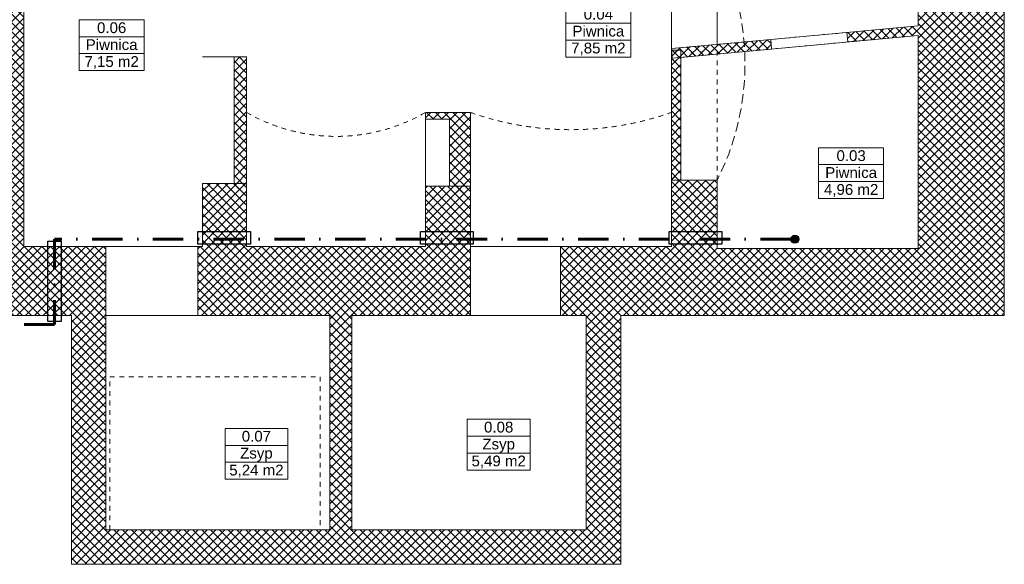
# Model space of a CAD drawing. Header units: millimetres. Extents: x 309006 to 595006, y -33000 to 67000.
# Tile 23 of 55: x 452885 to 463177, y -1456 to 4234. Entities that reach past the tile are written whole.
import ezdxf
from ezdxf.enums import TextEntityAlignment as Align

# ---------------------------------------------------------------- set-up
doc = ezdxf.new("R2010")
doc.units = ezdxf.units.MM
doc.header["$MEASUREMENT"] = 0
doc.linetypes.add('DASHDOT', pattern=[25.4, 12.7, -6.35, 0, -6.35])
doc.linetypes.add('Przerywana 1_100', pattern=[100, 50, -50])
for name, color, linetype in [('Drzwi ArchiCAD', 7, 'Continuous'), ('Opisy', 7, 'Continuous'), ('Wymiary', 7, 'Continuous')]:
    doc.layers.add(name, color=color, linetype=linetype)
for name, color, linetype, lineweight in [('Drzwi ArchiCAD_Nr_pióra__21', 7, 'Continuous', 50), ('Metryczki pomieszczeń ArchiCADa_Nr_pióra__6', 7, 'Continuous', 13), ('PU_opisy_wk', 3, 'Continuous', 25), ('Ściany_Nr_pióra__21', 7, 'Continuous', 50)]:
    doc.layers.add(name, color=color, linetype=linetype, lineweight=lineweight)
for name, color, linetype, lineweight, true_color in [('Drzwi ArchiCAD_Nr_pióra__82', 7, 'Continuous', 5, 0x4b4b4b), ('Stropy_Nr_pióra__82', 7, 'Continuous', 5, 0x4b4b4b), ('Ściany_Nr_pióra__102', 7, 'Continuous', 5, 0x8c8c8c), ('Ściany_Nr_pióra__82', 7, 'Continuous', 5, 0x4b4b4b)]:
    doc.layers.add(name, color=color, linetype=linetype, lineweight=lineweight, true_color=true_color)
doc.styles.add('GENERATED_STYLE_1', font='arial.ttf')
doc.styles.add('GENERATED_STYLE_2', font='arial.ttf')
pattern_1 = [(135, (465709.09, -272436.916), (-45.961939, -45.961939), []), (225, (465709.09, -272436.916), (-45.961939, 45.961939), [])]

# ---------------------------------------------------------------- blocks, each defined once
blk = doc.blocks.new('Piwnica_0.03_39', base_point=(275229, 4211))
at = {"layer": 'Metryczki pomieszczeń ArchiCADa_Nr_pióra__6', "linetype": 'Continuous'}
for p, q in [((274889, 4477), (275568, 4477)), ((274889, 4300), (274889, 4477)), ((275568, 4477), (275568, 4300)), ((275568, 4300), (274889, 4300)), ((274889, 4300), (275568, 4300)), ((274889, 4123), (274889, 4300)), ((275568, 4300), (275568, 4123)), ((275568, 4123), (274889, 4123)), ((274889, 4123), (275568, 4123)), ((274889, 3946), (274889, 4123)), ((275568, 4123), (275568, 3946)), ((275568, 3946), (274889, 3946))]:
    blk.add_line(p, q, dxfattribs=at)
at = {"layer": 'Metryczki pomieszczeń ArchiCADa_Nr_pióra__6'}
for tag, style, p in [('ROOM_NUMBER', 'GENERATED_STYLE_2', (275229, 4451)), ('ROOM_NAME', 'GENERATED_STYLE_2', (275229, 4274)), ('ROOM_AREA', 'GENERATED_STYLE_1', (275229, 4097))]:
    blk.add_attdef(tag, text='', height=112, dxfattribs=dict(at, style=style)).set_placement(p, align=Align.TOP_CENTER)
blk = doc.blocks.new('Piwnica_0.04_40', base_point=(276311, 6721))
at = {"layer": 'Metryczki pomieszczeń ArchiCADa_Nr_pióra__6', "linetype": 'Continuous'}
for p, q in [((275972, 6986), (276651, 6986)), ((275972, 6810), (275972, 6986)), ((276651, 6986), (276651, 6810)), ((276651, 6810), (275972, 6810)), ((275972, 6810), (276651, 6810)), ((275972, 6633), (275972, 6810)), ((276651, 6810), (276651, 6633)), ((276651, 6633), (275972, 6633)), ((275972, 6633), (276651, 6633)), ((275972, 6456), (275972, 6633)), ((276651, 6633), (276651, 6456)), ((276651, 6456), (275972, 6456))]:
    blk.add_line(p, q, dxfattribs=at)
at = {"layer": 'Metryczki pomieszczeń ArchiCADa_Nr_pióra__6'}
for tag, style, p in [('ROOM_NUMBER', 'GENERATED_STYLE_2', (276311, 6961)), ('ROOM_NAME', 'GENERATED_STYLE_2', (276311, 6784)), ('ROOM_AREA', 'GENERATED_STYLE_1', (276311, 6607))]:
    blk.add_attdef(tag, text='', height=112, dxfattribs=dict(at, style=style)).set_placement(p, align=Align.TOP_CENTER)
blk = doc.blocks.new('Piwnica_0.06_42', base_point=(276379, 12108))
at = {"layer": 'Metryczki pomieszczeń ArchiCADa_Nr_pióra__6', "linetype": 'Continuous'}
for p, q in [((276039, 12373), (276718, 12373)), ((276039, 12196), (276039, 12373)), ((276718, 12373), (276718, 12196)), ((276718, 12196), (276039, 12196)), ((276039, 12196), (276718, 12196)), ((276039, 12020), (276039, 12196)), ((276718, 12196), (276718, 12020)), ((276718, 12020), (276039, 12020)), ((276039, 12020), (276718, 12020)), ((276039, 11843), (276039, 12020)), ((276718, 12020), (276718, 11843)), ((276718, 11843), (276039, 11843))]:
    blk.add_line(p, q, dxfattribs=at)
at = {"layer": 'Metryczki pomieszczeń ArchiCADa_Nr_pióra__6'}
for tag, style, p in [('ROOM_NUMBER', 'GENERATED_STYLE_2', (276379, 12347)), ('ROOM_NAME', 'GENERATED_STYLE_2', (276379, 12171)), ('ROOM_AREA', 'GENERATED_STYLE_1', (276379, 11994))]:
    blk.add_attdef(tag, text='', height=112, dxfattribs=dict(at, style=style)).set_placement(p, align=Align.TOP_CENTER)
blk = doc.blocks.new('Zsyp_0.07_43', base_point=(272452, 10390))
at = {"layer": 'Metryczki pomieszczeń ArchiCADa_Nr_pióra__6', "linetype": 'Continuous'}
for p, q in [((272124, 10655), (272780, 10655)), ((272124, 10478), (272124, 10655)), ((272780, 10655), (272780, 10478)), ((272780, 10478), (272124, 10478)), ((272124, 10478), (272780, 10478)), ((272124, 10302), (272124, 10478)), ((272780, 10478), (272780, 10302)), ((272780, 10302), (272124, 10302)), ((272124, 10302), (272780, 10302)), ((272124, 10125), (272124, 10302)), ((272780, 10302), (272780, 10125)), ((272780, 10125), (272124, 10125))]:
    blk.add_line(p, q, dxfattribs=at)
at = {"layer": 'Metryczki pomieszczeń ArchiCADa_Nr_pióra__6'}
for tag, style, p in [('ROOM_NUMBER', 'GENERATED_STYLE_2', (272452, 10629)), ('ROOM_NAME', 'GENERATED_STYLE_2', (272452, 10453)), ('ROOM_AREA', 'GENERATED_STYLE_1', (272452, 10276))]:
    blk.add_attdef(tag, text='', height=112, dxfattribs=dict(at, style=style)).set_placement(p, align=Align.TOP_CENTER)
blk = doc.blocks.new('Zsyp_0.08_44', base_point=(272504, 8607))
at = {"layer": 'Metryczki pomieszczeń ArchiCADa_Nr_pióra__6', "linetype": 'Continuous'}
for p, q in [((272176, 8872), (272833, 8872)), ((272176, 8696), (272176, 8872)), ((272833, 8872), (272833, 8696)), ((272833, 8696), (272176, 8696)), ((272176, 8696), (272833, 8696)), ((272176, 8519), (272176, 8696)), ((272833, 8696), (272833, 8519)), ((272833, 8519), (272176, 8519)), ((272176, 8519), (272833, 8519)), ((272176, 8342), (272176, 8519)), ((272833, 8519), (272833, 8342)), ((272833, 8342), (272176, 8342))]:
    blk.add_line(p, q, dxfattribs=at)
at = {"layer": 'Metryczki pomieszczeń ArchiCADa_Nr_pióra__6'}
for tag, style, p in [('ROOM_NUMBER', 'GENERATED_STYLE_2', (272504, 8847)), ('ROOM_NAME', 'GENERATED_STYLE_2', (272504, 8670)), ('ROOM_AREA', 'GENERATED_STYLE_1', (272504, 8493))]:
    blk.add_attdef(tag, text='', height=112, dxfattribs=dict(at, style=style)).set_placement(p, align=Align.TOP_CENTER)
blk = doc.blocks.new('D Otwór łukowy 13')
at = {"layer": 'Drzwi ArchiCAD_Nr_pióra__82', "linetype": 'Przerywana 1_100'}
for p, q in [((-662, 208), (-805, 167)), ((-517, 240), (-662, 208)), ((-370, 264), (-517, 240)), ((-223, 281), (-370, 264)), ((-74, 289), (-223, 281)), ((74, 289), (-74, 289)), ((223, 281), (74, 289)), ((370, 264), (223, 281)), ((517, 240), (370, 264)), ((662, 208), (517, 240)), ((805, 167), (662, 208)), ((-946, 119), (-1083, 63)), ((-805, 167), (-946, 119)), ((946, 119), (805, 167)), ((1083, 63), (946, 119)), ((-1083, 63), (-1218, 0)), ((-1218, 0), (1218, 0)), ((1218, 0), (1083, 63)), ((-1218, -480), (1218, -480))]:
    blk.add_line(p, q, dxfattribs=at)

msp = doc.modelspace()

# ---------------------------------------------------------------- hatches: boundary and pattern name
at = {"layer": 'PU_opisy_wk'}
msp.add_hatch(color=2, dxfattribs=at).paths.add_polyline_path([(461030.3, 1940, 1), (460945.5, 1940, 1)])
at = {"layer": 'Ściany_Nr_pióra__102', "linetype": 'Continuous', "lineweight": 5}
h = msp.add_hatch(dxfattribs=at)
h.set_pattern_fill('Bloczki_betonowe', color=256, angle=90, style=0, pattern_type=2)
h.set_pattern_definition(pattern_1)
h.paths.add_polyline_path([(463177, 1144.2), (463177, 13592.1), (462277, 12892.1), (462277, 1844.2)])
h = msp.add_hatch(dxfattribs=at)
h.set_pattern_fill('Bloczki_betonowe', color=256, angle=90, style=0, pattern_type=2)
h.set_pattern_definition(pattern_1)
h.paths.add_polyline_path([(452327, 5454.2), (452327, 1864.2), (452927, 1864.2), (452927, 5454.2)])
h = msp.add_hatch(dxfattribs=at)
h.set_pattern_fill('Bloczki_betonowe', color=256, angle=90, style=0, pattern_type=2)
h.set_pattern_definition(pattern_1)
h.paths.add_polyline_path([(462277, 4068.1), (462277, 4168.6), (461532.2, 4100.1), (461541.3, 4000.6)])
h = msp.add_hatch(dxfattribs=at)
h.set_pattern_fill('Bloczki_betonowe', color=256, angle=90, style=0, pattern_type=2)
h.set_pattern_definition(pattern_1)
h.paths.add_polyline_path([(460744.7, 3927.4), (460735.5, 4026.9), (459697, 3931.5), (459706.1, 3832)])
h = msp.add_hatch(dxfattribs=at)
h.set_pattern_fill('Bloczki_betonowe', color=256, angle=90, style=0, pattern_type=2)
h.set_pattern_definition(pattern_1)
h.paths.add_polyline_path([(459797, 2558.3), (459797, 3914), (459697, 3914), (459697, 2558.3)])
h = msp.add_hatch(dxfattribs=at)
h.set_pattern_fill('Bloczki_betonowe', color=256, angle=90, style=0, pattern_type=2)
h.set_pattern_definition(pattern_1)
h.paths.add_polyline_path([(455257, 2524), (455257, 3844.2), (455127, 3844.2), (455127, 2524)])
h = msp.add_hatch(dxfattribs=at)
h.set_pattern_fill('Bloczki_betonowe', color=256, angle=90, style=0, pattern_type=2)
h.set_pattern_definition(pattern_1)
h.paths.add_polyline_path([(457597, 2494.2), (457597, 3194.2), (457377, 3194.2), (457377, 2494.2)])
h = msp.add_hatch(dxfattribs=at)
h.set_pattern_fill('Bloczki_betonowe', color=256, angle=90, style=0, pattern_type=2)
h.set_pattern_definition(pattern_1)
h.paths.add_polyline_path([(455257, 1864.2), (455257, 2524), (454797, 2524), (454797, 1864.2)])
h = msp.add_hatch(dxfattribs=at)
h.set_pattern_fill('Bloczki_betonowe', color=256, angle=90, style=0, pattern_type=2)
h.set_pattern_definition(pattern_1)
h.paths.add_polyline_path([(457597, 1864.2), (457597, 2494.2), (457127, 2494.2), (457127, 1864.2)])
h = msp.add_hatch(dxfattribs=at)
h.set_pattern_fill('Bloczki_betonowe', color=256, angle=90, style=0, pattern_type=2)
h.set_pattern_definition(pattern_1)
h.paths.add_polyline_path([(460177, 1864.2), (460177, 2558.3), (459697, 2558.3), (459697, 1864.2)])
h = msp.add_hatch(dxfattribs=at)
h.set_pattern_fill('Bloczki_betonowe', color=256, angle=90, style=0, pattern_type=2)
h.set_pattern_definition(pattern_1)
h.paths.add_polyline_path([(449957, 1864.2), (449207, 1144.2), (453787, 1144.2), (453787, 1864.2)])
h = msp.add_hatch(dxfattribs=at)
h.set_pattern_fill('Bloczki_betonowe', color=256, angle=90, style=0, pattern_type=2)
h.set_pattern_definition(pattern_1)
h.paths.add_polyline_path([(454747, 1864.2), (454747, 1144.2), (455637, 1144.2), (455637, 1864.2)])
h = msp.add_hatch(dxfattribs=at)
h.set_pattern_fill('Bloczki_betonowe', color=256, angle=90, style=0, pattern_type=2)
h.set_pattern_definition(pattern_1)
h.paths.add_polyline_path([(455637, 1864.2), (455637, 1144.2), (457597, 1144.2), (457597, 1864.2)])
h = msp.add_hatch(dxfattribs=at)
h.set_pattern_fill('Bloczki_betonowe', color=256, angle=90, style=0, pattern_type=2)
h.set_pattern_definition(pattern_1)
h.paths.add_polyline_path([(458537, 1864.2), (458537, 1144.2), (460177, 1144.2), (460177, 1864.2)])
h = msp.add_hatch(dxfattribs=at)
h.set_pattern_fill('Bloczki_betonowe', color=256, angle=90, style=0, pattern_type=2)
h.set_pattern_definition(pattern_1)
h.paths.add_polyline_path([(462277, 1844.2), (460177, 1844.2), (460177, 1144.2), (463177, 1144.2)])
h = msp.add_hatch(dxfattribs=at)
h.set_pattern_fill('Bloczki_betonowe', color=256, angle=90, style=0, pattern_type=2)
h.set_pattern_definition(pattern_1)
h.paths.add_polyline_path([(453427, 1144.2), (453427, -1455.8), (453787, -1095.8), (453787, 1144.2)])
h = msp.add_hatch(dxfattribs=at)
h.set_pattern_fill('Bloczki_betonowe', color=256, angle=90, style=0, pattern_type=2)
h.set_pattern_definition(pattern_1)
h.paths.add_polyline_path([(458807, 1144.2), (458807, -1095.8), (459167, -1455.8), (459167, 1144.2)])
h = msp.add_hatch(dxfattribs=at)
h.set_pattern_fill('Bloczki_betonowe', color=256, angle=90, style=0, pattern_type=2)
h.set_pattern_definition(pattern_1)
h.paths.add_polyline_path([(453427, -1455.8), (459167, -1455.8), (458807, -1095.8), (453787, -1095.8)])
at = {"layer": 'Ściany_Nr_pióra__82', "linetype": 'Continuous', "lineweight": 5}
h = msp.add_hatch(dxfattribs=at)
h.set_pattern_fill('Bloczki_betonowe', color=256, angle=90, style=0, pattern_type=2)
h.set_pattern_definition(pattern_1)
h.paths.add_polyline_path([(456127, 1144.2), (456127, -1095.8), (456357, -1095.8), (456357, 1144.2)])

# ---------------------------------------------------------------- linework, layer by layer
at = {"layer": 'Drzwi ArchiCAD_Nr_pióra__21', "linetype": 'Continuous', "lineweight": 5}
for p, q in [((460744.7, 3927.4), (460735.5, 4026.9)), ((461541.3, 4000.6), (461532.2, 4100.1)), ((453787, 1864.2), (453787, 1144.2)), ((454747, 1864.2), (454747, 1144.2)), ((457597, 1864.2), (457597, 1144.2)), ((458537, 1864.2), (458537, 1144.2))]:
    msp.add_line(p, q, dxfattribs=at)
at = {"layer": 'Drzwi ArchiCAD_Nr_pióra__82', "linetype": 'Przerywana 1_100', "lineweight": 5}
for p, q in [((461532.2, 4100.1), (460735.5, 4026.9)), ((461541.3, 4000.6), (460744.7, 3927.4))]:
    msp.add_line(p, q, dxfattribs=at)
at = {"layer": 'Drzwi ArchiCAD_Nr_pióra__82', "linetype": 'Przerywana 1_100'}
for p, q in [((453787, 1864.2), (454747, 1864.2)), ((458537, 1864.2), (457597, 1864.2)), ((453787, 1144.2), (454747, 1144.2)), ((458537, 1144.2), (457597, 1144.2))]:
    msp.add_line(p, q, dxfattribs=at)
at = {"layer": 'Opisy', "color": 9, "linetype": 'Continuous', "lineweight": 5}
for p, q in [((459697, 1864.2), (459697, 5604.2)), ((460177, 5604.2), (460177, 3975.6)), ((462277, 4168.6), (462277, 5574.2)), ((452927, 5454.2), (452927, 1864.2)), ((460177, 3975.6), (462277, 4168.6)), ((462277, 4068.1), (459796.8, 3840.3)), ((462277, 1844.2), (462277, 4068.1)), ((455127, 3844.2), (454797, 3844.2)), ((455127, 2524), (455127, 3844.2)), ((455257, 3844.2), (455257, 1864.2)), ((459796.8, 3840.3), (459797, 2558.3)), ((457377, 3194.2), (457127, 3194.2)), ((457377, 2494.2), (457377, 3194.2)), ((454797, 1864.2), (454797, 2524)), ((454797, 2524), (455127, 2524)), ((457127, 1864.2), (457127, 2494.2)), ((457127, 2494.2), (457377, 2494.2)), ((459797, 2558.3), (460177, 2558.3)), ((460177, 2558.3), (460177, 1864.2)), ((452927, 1864.2), (454797, 1864.2)), ((455257, 1864.2), (457127, 1864.2)), ((457597, 1864.2), (459697, 1864.2)), ((460177, 1864.2), (460177, 1844.2)), ((460177, 1844.2), (462277, 1844.2)), ((456127, 1144.2), (453787, 1144.2)), ((453787, 1144.2), (453787, -1095.8)), ((456127, -1095.8), (456127, 1144.2)), ((458807, 1144.2), (456357, 1144.2)), ((456357, 1144.2), (456357, -1095.8)), ((458807, -1095.8), (458807, 1144.2)), ((453787, -1095.8), (456127, -1095.8)), ((456357, -1095.8), (458807, -1095.8))]:
    msp.add_line(p, q, dxfattribs=at)
at = {"layer": 'PU_opisy_wk', "color": 2, "linetype": 'DASHDOT', "lineweight": 60, "ltscale": 25}
for p, q in [((460945.5, 1940), (453247.9, 1940)), ((453247.9, 1940), (453247.9, 1050.1)), ((453247.9, 1050.1), (449112.5, 1050.1))]:
    msp.add_line(p, q, dxfattribs=at)
at = {"layer": 'PU_opisy_wk'}
for points in [[(454747.9, 2020), (455297.9, 2020), (455297.9, 1890), (454747.9, 1890)], [(457073.7, 2020), (457623.7, 2020), (457623.7, 1890), (457073.7, 1890)], [(459673.4, 2020), (460223.4, 2020), (460223.4, 1890), (459673.4, 1890)], [(453177.9, 1920), (453317.9, 1920), (453317.9, 1080), (453177.9, 1080)]]:
    msp.add_lwpolyline(points, close=True, dxfattribs=at)
msp.add_circle((460987.9, 1940), 42.4, dxfattribs=at)
at = {"layer": 'Stropy_Nr_pióra__82', "linetype": 'Przerywana 1_100', "lineweight": 5}
for centre, radius, start, end in [((456192, 4887.9), 1873.4, 240.0609, 299.9391), ((458647, 6237), 3152.5, 250.54484, 289.45516)]:
    msp.add_arc(centre, radius, start, end, dxfattribs=at)
at = {"layer": 'Wymiary', "color": 7, "linetype": 'Continuous', "lineweight": 5}
for p, q in [((457127, 3264.5), (457127, 2044)), ((457597, 3264.5), (457597, 2044))]:
    msp.add_line(p, q, dxfattribs=at)
at = {"layer": 'Ściany_Nr_pióra__102', "linetype": 'Continuous', "lineweight": 5}
for p, q in [((459787.6, 3939.8), (459697, 3849.2)), ((459790.3, 3830), (459697, 3923.3)), ((459888.8, 3949.1), (459743.8, 3804.1)), ((459865.6, 3846.6), (459773.7, 3938.5)), ((459949.8, 3854.3), (459857.9, 3946.3)), ((459990, 3958.3), (459879.5, 3847.9)), ((460027, 3869.1), (459942.1, 3954)), ((460027, 3961), (460026.3, 3961.7)), ((459726.4, 3802), (459697, 3831.4)), ((460027, 3903.4), (459980.7, 3857.2)), ((457181.8, 3264.5), (457127, 3209.6)), ((457208.8, 3194.2), (457138.5, 3264.5)), ((457273.8, 3264.5), (457203.5, 3194.2)), ((457300.7, 3194.2), (457230.4, 3264.5)), ((457365.7, 3264.5), (457295.4, 3194.2)), ((457392.7, 3194.2), (457322.4, 3264.5)), ((457457.6, 3264.5), (457387.3, 3194.2)), ((457484.6, 3194.2), (457414.3, 3264.5)), ((457549.5, 3264.5), (457479.2, 3194.2)), ((457576.5, 3194.2), (457506.2, 3264.5)), ((457597, 3220), (457571.2, 3194.2)), ((459730.6, 2595.9), (459708.2, 2573.5)), ((459785.7, 2547.6), (459737.4, 2595.9)), ((455178, 2547.6), (455138.2, 2507.8)), ((455191.4, 2453.8), (455138.2, 2507)), ((455246, 2523.7), (455176.2, 2453.8)), ((455246, 2491.2), (455189.6, 2547.6)), ((457447.7, 2519.2), (457388.2, 2459.7)), ((457517.9, 2425.4), (457424.2, 2519.2)), ((457539.6, 2519.2), (457445.9, 2425.4)), ((457585.7, 2449.5), (457516.1, 2519.2)), ((457585.7, 2473.4), (457537.8, 2425.4)), ((459739.2, 2502.2), (459708.2, 2533.2)), ((459785.7, 2559.1), (459728.9, 2502.2)), ((457426, 2425.4), (457388.2, 2463.2))]:
    msp.add_line(p, q, dxfattribs=at)
at = {"layer": 'Ściany_Nr_pióra__21', "linetype": 'Continuous', "lineweight": 5}
for p, q in [((460025.5, 3961.7), (459697, 3931.5)), ((459697, 3931.5), (459697, 3780.2)), ((455257, 3844.2), (455127, 3844.2)), ((460125.3, 3870.5), (459796.8, 3840.3)), ((459797, 3525.4), (459796.8, 3840.3)), ((457127, 3264.5), (457597, 3264.5)), ((457127, 3194.2), (457377, 3194.2)), ((457597, 3264.5), (457597, 2494.2)), ((454797, 2524), (455257, 2524)), ((457127, 2494.2), (457597, 2494.2)), ((460177, 2558.3), (459697, 2558.3))]:
    msp.add_line(p, q, dxfattribs=at)
at = {"layer": 'Ściany_Nr_pióra__21', "linetype": 'Continuous', "lineweight": 5, "flags": 128}
for points in [[(463177, 1144.2), (463177, 12952.1)], [(462277, 5574.2), (462277, 4168.6)], [(452927, 1864.2), (452927, 5454.2)], [(462277, 4168.6), (461532.2, 4100.1)], [(460735.5, 4026.9), (459697, 3931.5)], [(461541.3, 4000.6), (462277, 4068.1)], [(462277, 4068.1), (462277, 1844.2)], [(459697, 3931.5), (459706.1, 3832)], [(459797, 3914), (459697, 3914)], [(459697, 3914), (459697, 2558.3)], [(459706.1, 3832), (460744.7, 3927.4)], [(459797, 2558.3), (459797, 3914)], [(455127, 3844.2), (455127, 2524)], [(455257, 2524), (455257, 3844.2)], [(457127, 3264.5), (457127, 3194.2)], [(457377, 3194.2), (457377, 2494.2)], [(457597, 2494.2), (457597, 3194.2)], [(454797, 2524), (454797, 1864.2)], [(455257, 1864.2), (455257, 2524)], [(457127, 2494.2), (457127, 1864.2)], [(457597, 1864.2), (457597, 2494.2)], [(459697, 2558.3), (459797, 2558.3)], [(459697, 2558.3), (459697, 1864.2)], [(460177, 1864.2), (460177, 2558.3)], [(453787, 1864.2), (452927, 1864.2)], [(454797, 1864.2), (454747, 1864.2)], [(455637, 1864.2), (455257, 1864.2)], [(457127, 1864.2), (455637, 1864.2)], [(459697, 1864.2), (458537, 1864.2)], [(460177, 1844.2), (460177, 1864.2)], [(462277, 1844.2), (460177, 1844.2)], [(449207, 1144.2), (453427, 1144.2)], [(453427, 1144.2), (453427, -1455.8)], [(453787, -1095.8), (453787, 1144.2)], [(454747, 1144.2), (455637, 1144.2)], [(455637, 1144.2), (456127, 1144.2)], [(456127, 1144.2), (456127, -1095.8)], [(456357, 1144.2), (457597, 1144.2)], [(456357, -1095.8), (456357, 1144.2)], [(458537, 1144.2), (458807, 1144.2)], [(458807, 1144.2), (458807, -1095.8)], [(459167, 1144.2), (460177, 1144.2)], [(459167, -1455.8), (459167, 1144.2)], [(460177, 1144.2), (463177, 1144.2)], [(456127, -1095.8), (453787, -1095.8)], [(458807, -1095.8), (456357, -1095.8)], [(453427, -1455.8), (459167, -1455.8)]]:
    msp.add_lwpolyline(points, dxfattribs=at)
at = {"layer": 'Ściany_Nr_pióra__82', "linetype": 'Przerywana 1_100', "lineweight": 5}
for p, q in [((453827, -1095.8), (453827, 504.2)), ((453827, 504.2), (456027, 504.2)), ((456027, 504.2), (456027, -1095.8)), ((456027, -1095.8), (453827, -1095.8))]:
    msp.add_line(p, q, dxfattribs=at)

# ---------------------------------------------------------------- block references
at = {"layer": 'Drzwi ArchiCAD', "color": 251, "linetype": 'Continuous', "lineweight": 5, "true_color": 0x4b4b4b, "xscale": -1, "zscale": 1000, "rotation": 270}
msp.add_blockref('D Otwór łukowy 13', (460177, 3776.2), dxfattribs=at)
at = {"layer": 'Opisy', "linetype": 'Continuous', "lineweight": 5}
ref = msp.add_blockref('Piwnica_0.04_40', (458933.9, 4107.8), dxfattribs=dict(at, rotation=360))
ref.add_attrib('ROOM_NAME', 'Piwnica', dxfattribs={"layer": 'Metryczki pomieszczeń ArchiCADa_Nr_pióra__6', "color": 7, "height": 112.5, "style": 'GENERATED_STYLE_2'}).set_placement((458933.9, 4170.4), align=Align.TOP_CENTER)
ref.add_attrib('ROOM_NUMBER', '0.04', dxfattribs={"layer": 'Metryczki pomieszczeń ArchiCADa_Nr_pióra__6', "color": 7, "height": 112.5, "style": 'GENERATED_STYLE_2'}).set_placement((458933.9, 4347.2), align=Align.TOP_CENTER)
ref.add_attrib('ROOM_AREA', '7,85 m2', dxfattribs={"layer": 'Metryczki pomieszczeń ArchiCADa_Nr_pióra__6', "color": 7, "height": 112.5, "style": 'GENERATED_STYLE_1'}).set_placement((458933.9, 3993.7), align=Align.TOP_CENTER)
ref = msp.add_blockref('Piwnica_0.06_42', (453846.4, 3966.9), dxfattribs=dict(at, rotation=360))
ref.add_attrib('ROOM_NAME', 'Piwnica', dxfattribs={"layer": 'Metryczki pomieszczeń ArchiCADa_Nr_pióra__6', "color": 7, "height": 112.5, "style": 'GENERATED_STYLE_2'}).set_placement((453846.4, 4029.5), align=Align.TOP_CENTER)
ref.add_attrib('ROOM_NUMBER', '0.06', dxfattribs={"layer": 'Metryczki pomieszczeń ArchiCADa_Nr_pióra__6', "color": 7, "height": 112.5, "style": 'GENERATED_STYLE_2'}).set_placement((453846.4, 4206.3), align=Align.TOP_CENTER)
ref.add_attrib('ROOM_AREA', '7,15 m2', dxfattribs={"layer": 'Metryczki pomieszczeń ArchiCADa_Nr_pióra__6', "color": 7, "height": 112.5, "style": 'GENERATED_STYLE_1'}).set_placement((453846.4, 3852.8), align=Align.TOP_CENTER)
ref = msp.add_blockref('Piwnica_0.03_39', (461576, 2630.3), dxfattribs=dict(at, rotation=360))
ref.add_attrib('ROOM_NAME', 'Piwnica', dxfattribs={"layer": 'Metryczki pomieszczeń ArchiCADa_Nr_pióra__6', "color": 7, "height": 112.5, "style": 'GENERATED_STYLE_2'}).set_placement((461576, 2693), align=Align.TOP_CENTER)
ref.add_attrib('ROOM_NUMBER', '0.03', dxfattribs={"layer": 'Metryczki pomieszczeń ArchiCADa_Nr_pióra__6', "color": 7, "height": 112.5, "style": 'GENERATED_STYLE_2'}).set_placement((461576, 2869.8), align=Align.TOP_CENTER)
ref.add_attrib('ROOM_AREA', '4,96 m2', dxfattribs={"layer": 'Metryczki pomieszczeń ArchiCADa_Nr_pióra__6', "color": 7, "height": 112.5, "style": 'GENERATED_STYLE_1'}).set_placement((461576, 2516.2), align=Align.TOP_CENTER)
ref = msp.add_blockref('Zsyp_0.08_44', (457891.8, -206), dxfattribs=dict(at, rotation=360))
ref.add_attrib('ROOM_NAME', 'Zsyp', dxfattribs={"layer": 'Metryczki pomieszczeń ArchiCADa_Nr_pióra__6', "color": 7, "height": 112.5, "style": 'GENERATED_STYLE_2'}).set_placement((457891.8, -143.3), align=Align.TOP_CENTER)
ref.add_attrib('ROOM_NUMBER', '0.08', dxfattribs={"layer": 'Metryczki pomieszczeń ArchiCADa_Nr_pióra__6', "color": 7, "height": 112.5, "style": 'GENERATED_STYLE_2'}).set_placement((457891.8, 33.5), align=Align.TOP_CENTER)
ref.add_attrib('ROOM_AREA', '5,49 m2', dxfattribs={"layer": 'Metryczki pomieszczeń ArchiCADa_Nr_pióra__6', "color": 7, "height": 112.5, "style": 'GENERATED_STYLE_1'}).set_placement((457891.8, -320.1), align=Align.TOP_CENTER)
ref = msp.add_blockref('Zsyp_0.07_43', (455359.4, -301.2), dxfattribs=dict(at, rotation=360))
ref.add_attrib('ROOM_NAME', 'Zsyp', dxfattribs={"layer": 'Metryczki pomieszczeń ArchiCADa_Nr_pióra__6', "color": 7, "height": 112.5, "style": 'GENERATED_STYLE_2'}).set_placement((455359.4, -238.5), align=Align.TOP_CENTER)
ref.add_attrib('ROOM_NUMBER', '0.07', dxfattribs={"layer": 'Metryczki pomieszczeń ArchiCADa_Nr_pióra__6', "color": 7, "height": 112.5, "style": 'GENERATED_STYLE_2'}).set_placement((455359.4, -61.7), align=Align.TOP_CENTER)
ref.add_attrib('ROOM_AREA', '5,24 m2', dxfattribs={"layer": 'Metryczki pomieszczeń ArchiCADa_Nr_pióra__6', "color": 7, "height": 112.5, "style": 'GENERATED_STYLE_1'}).set_placement((455359.4, -415.3), align=Align.TOP_CENTER)

doc.saveas('drawing.dxf')
